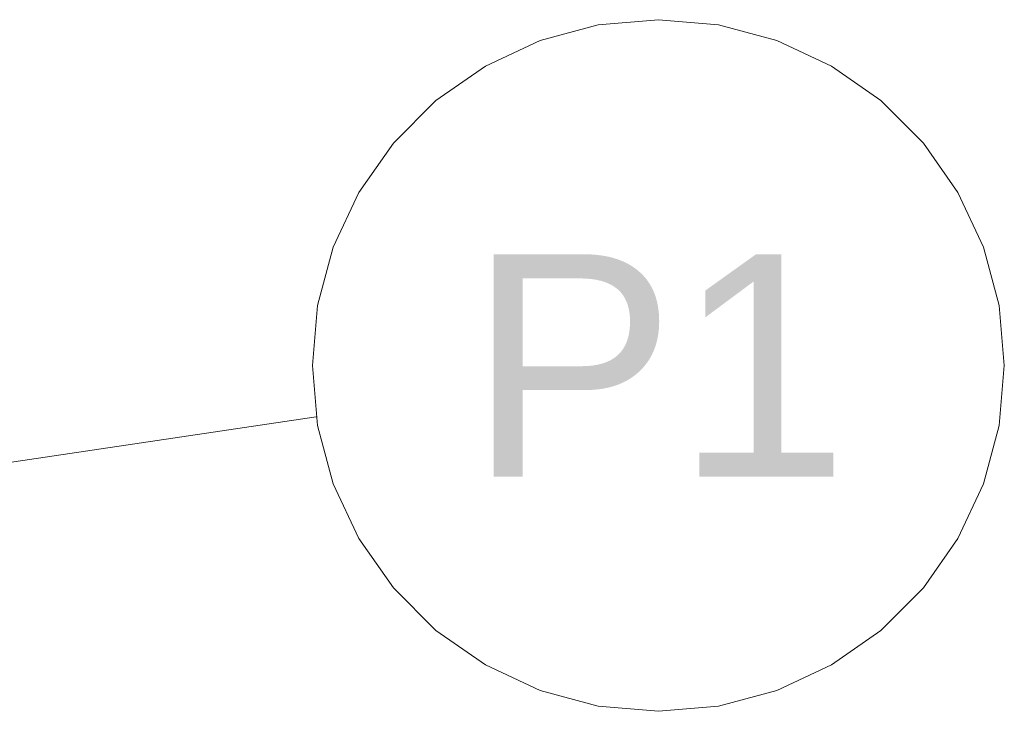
# Model space of a CAD drawing. Header units: millimetres. Extents: x -261 to 187, y -214 to 106.
# Tile 254 of 256: x -124.742 to -123.857, y -202.869 to -202.247. Entities that reach past the tile are written whole.
import ezdxf

# ---------------------------------------------------------------- set-up
doc = ezdxf.new("R2010")
doc.units = ezdxf.units.MM
doc.header["$LTSCALE"] = 0.005
doc.header["$MEASUREMENT"] = 0
doc.linetypes.add('NULL', pattern=[0])
doc.layers.add('DI-Indicação peça', color=7, linetype='Continuous', lineweight=15)
doc.layers.add('DI-Tabelas', color=7, linetype='Continuous', lineweight=13)
doc.styles.add('Arial', font='arial.ttf')

msp = doc.modelspace()

# ---------------------------------------------------------------- linework, layer by layer
at = {"layer": 'DI-Indicação peça'}
msp.add_line((-124.47581, -202.60368), (-125.02975, -202.68658), dxfattribs=at)
msp.add_lwpolyline([(-123.85746, -202.55767), (-123.86218, -202.50368), (-123.87621, -202.45134), (-123.89911, -202.40223), (-123.93019, -202.35783), (-123.96851, -202.31952), (-124.0129, -202.28843), (-124.06202, -202.26553), (-124.11436, -202.25151), (-124.16835, -202.24678), (-124.22233, -202.25151), (-124.27467, -202.26553), (-124.32379, -202.28843), (-124.36818, -202.31952), (-124.4065, -202.35783), (-124.43758, -202.40223), (-124.46048, -202.45134), (-124.47451, -202.50368), (-124.47923, -202.55767), (-124.47451, -202.61165), (-124.46048, -202.664), (-124.43758, -202.71311), (-124.4065, -202.7575), (-124.36818, -202.79582), (-124.32379, -202.8269), (-124.27467, -202.8498), (-124.22233, -202.86383), (-124.16835, -202.86855), (-124.11436, -202.86383), (-124.06202, -202.8498), (-124.0129, -202.8269), (-123.96851, -202.79582), (-123.93019, -202.7575), (-123.89911, -202.71311), (-123.87621, -202.664), (-123.86218, -202.61165), (-123.85746, -202.55767)], dxfattribs=at)

# ---------------------------------------------------------------- texts
at = {"layer": 'DI-Tabelas', "linetype": 'NULL', "insert": (-124.16835, -202.65767), "char_height": 0.2, "width": 0.6835366, "attachment_point": 8, "line_spacing_factor": 0.6, "style": 'Arial'}
msp.add_mtext('P1', dxfattribs=at)

doc.saveas('drawing.dxf')
